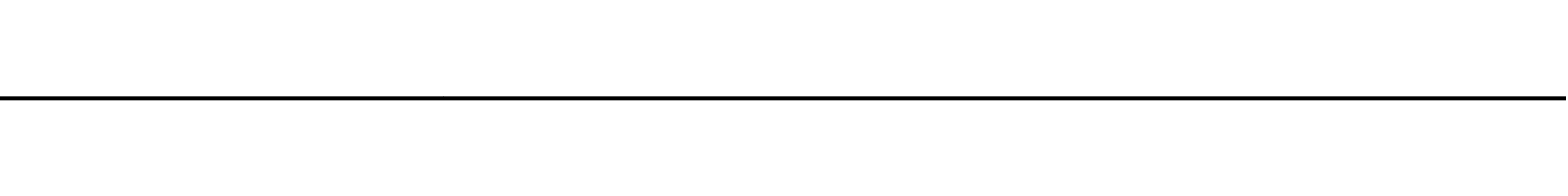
# Model space of a CAD drawing. Header units: millimetres. Extents: x -12354389001 to 271431, y -126469 to 48347.
# Tile 68 of 79: x -12325898969 to -12325557679, y -42806 to -42218. Entities that reach past the tile are written whole.
import ezdxf
from ezdxf.enums import TextEntityAlignment as Align

# ---------------------------------------------------------------- set-up
doc = ezdxf.new("R2010")
doc.units = ezdxf.units.MM
for name, pattern in [('1', [0]), ('4', [5, 3, -2]), ('BGS', [10, 0, 10])]:
    doc.linetypes.add(name, pattern=pattern)
doc.layers.get('0').update_dxf_attribs({"lineweight": 9})
doc.layers.add('00 opisy', color=7, linetype='Continuous', lineweight=25)
doc.layers.add('EBUPP', color=7, linetype='1', lineweight=30)
for name, color, linetype in [('EADOD', 7, 'Continuous'), ('EADTD', 7, 'Continuous'), ('EBUOA', 7, 'Continuous'), ('EDZPD', 3, '1'), ('OPIS', 7, '1'), ('SDROK', 7, 'Continuous'), ('SDRPK', 7, '1'), ('SZAPM', 7, 'Continuous'), ('SZNPM', 7, 'Continuous'), ('SZOPO', 7, 'BGS'), ('SZZPZ', 102, 'Continuous'), ('UCCPOR', 6, '1'), ('UCCTO', 6, 'Continuous'), ('UEEOA', 1, 'Continuous'), ('UEEOO', 1, 'Continuous'), ('UEEPA', 1, '1'), ('UEEPON', 1, '1'), ('UEETO', 1, 'Continuous'), ('UGGOA', 2, 'Continuous'), ('UGGPA', 2, '1'), ('UGGPOR', 2, '1'), ('UGGTO', 2, 'Continuous'), ('UKKOA', 7, 'Continuous'), ('UKKOO', 1, 'Continuous'), ('UKKPA', 1, '1'), ('UKKPB', 1, '1'), ('UKKTO', 1, 'Continuous'), ('UTTOA', 7, 'Continuous'), ('UTTOO', 2, 'Continuous'), ('UTTPA', 1, '1'), ('UTTPO', 1, '1'), ('UTTTO', 2, 'Continuous'), ('UWWOA', 5, 'Continuous'), ('UWWOO', 5, 'Continuous'), ('UWWPA', 5, '1'), ('UWWPO', 5, '4'), ('UWWTO', 5, 'Continuous'), ('WUKOS', 7, 'Continuous'), ('WUKPS', 7, '1'), ('ZAKRES', 2, '1')]:
    doc.layers.add(name, color=color, linetype=linetype)
doc.styles.get("Standard").update_dxf_attribs({"font": 'arial.ttf'})

# ---------------------------------------------------------------- blocks, each defined once
blk = doc.blocks.new('GRO')
blk.add_circle((0, 0), 0.09)
blk = doc.blocks.new('BUJ')
blk.add_circle((0, 0), 0.35)
blk = doc.blocks.new('POM')
for p, q in [((-0.375, 2.625), (-0.125, 2.75)), ((-0.125, 2.75), (0.125, 2.75)), ((0.125, 2.75), (0.375, 2.625)), ((-0.625, 2.375), (-0.375, 2.625)), ((0.375, 2.625), (0.625, 2.375)), ((-0.5, 2.5), (0.5, 2.5)), ((-0.75, 2), (-0.625, 2.375)), ((0.625, 2.375), (0.75, 2)), ((-0.6667, 2.25), (0.6667, 2.25)), ((-0.75, 0), (-0.75, 2)), ((-0.75, 2), (0.75, 2)), ((0.75, 2), (0.75, 0)), ((0.75, 1.75), (-0.75, 1.75)), ((-0.75, 1.5), (0.75, 1.5)), ((0.75, 1.25), (-0.75, 1.25)), ((-0.75, 1), (0.75, 1)), ((-0.75, 0.75), (0.75, 0.75)), ((-0.75, 0.5), (0.75, 0.5)), ((-0.75, 0.25), (0.75, 0.25)), ((-1.5, 0), (-0.75, 0)), ((0.75, 0), (-0.75, 0)), ((0.75, 0), (1.5, 0))]:
    blk.add_line(p, q)
blk = doc.blocks.new('OSM')
blk.add_line((0, 0.5), (0, 1.1667))
blk.add_circle((0, 0), 0.5)
blk = doc.blocks.new('BGB')
for centre, start, end in [((-3.00001, 0.000018), 359.999656, 59.99989), ((3.00001, 0.000018), 120.00011, 180.000344)]:
    blk.add_arc(centre, 3, start, end)
blk = doc.blocks.new('DLI')
blk.add_circle((0, 0), 0.09)
for centre, start, end in [((0, 0.750093), 30.14144, 149.85856), ((-0.713298, 0.231779), 102.145781, 221.858708), ((0.713298, 0.231779), 318.141292, 77.854219), ((-0.440797, -0.606751), 174.149498, 293.852913), ((0.440797, -0.606751), 246.147087, 5.850502)]:
    blk.add_arc(centre, 0.75, start, end)
blk = doc.blocks.new('TRA')
for p, q in [((-5.5, 2.7539), (-5.5, 1.7539)), ((-4.5, 2.7539), (-4.5, 1.7539)), ((4.5, 2.7539), (4.5, 1.7539)), ((5.5, 2.7539), (5.5, 1.7539)), ((-0.5, -2.2461), (-0.5, -3.2461)), ((0.5, -2.2461), (0.5, -3.2461))]:
    blk.add_line(p, q)
blk = doc.blocks.new('SLS')
blk.add_circle((0, 0), 0.35)
blk = doc.blocks.new('LAT')
for p, q in [((0, 1.2), (0, 2)), ((-2, 0), (-1.2, 0)), ((1.2, 0), (2, 0)), ((0, -1.2), (0, -2))]:
    blk.add_line(p, q)
blk = doc.blocks.new('STE')
for p, q in [((-1, 0.5), (-1, -0.5)), ((1, 0.5), (1, -0.5)), ((-1, 0), (1, 0))]:
    blk.add_line(p, q)
blk = doc.blocks.new('ZAS')
for p, q in [((0.25, 0.25), (-0.25, 0.25)), ((-0.25, 0.25), (-0.25, -0.25)), ((0.25, -0.25), (0.25, 0.25)), ((-0.25, -0.25), (0.25, -0.25))]:
    blk.add_line(p, q)
blk = doc.blocks.new('WLD')
for p, q in [((0.75, 0.5), (-0.75, 0.5)), ((-0.75, 0.5), (-0.75, -0.5)), ((0.75, -0.5), (0.75, 0.5)), ((-0.75, -0.5), (0.75, -0.5))]:
    blk.add_line(p, q)
blk = doc.blocks.new('KRA')
for p, q in [((-0.75, -0.3571), (-0.75, 0.3571)), ((-0.75, 0.3571), (0.75, 0.3571)), ((-0.25, -0.3571), (-0.25, 0.3571)), ((0.25, -0.3571), (0.25, 0.3571)), ((0.75, 0.3571), (0.75, -0.3571)), ((0.75, -0.3571), (-0.75, -0.3571))]:
    blk.add_line(p, q)
blk = doc.blocks.new('WLZ')
blk.add_circle((0, 0), 0.4)
blk = doc.blocks.new('HYP')
for p, q in [((0, 1.5), (-0.5303, 0.9697)), ((0, 1.5), (0.5303, 0.9697)), ((0, 0.75), (0, 1.5))]:
    blk.add_line(p, q)
blk.add_circle((0, 0), 0.75)
blk = doc.blocks.new('WSP')
blk.add_circle((0, 0), 0.09)
blk = doc.blocks.new('Wrocławska 82')
at = {"layer": 'EBUPP', "linetype": '1'}
for p, q in [((-294961.41, 34116.26), (-294947.62, 34112.88)), ((-294947.62, 34112.88), (-294954, 34086.92)), ((-294954, 34086.92), (-294967.83, 34090.32)), ((-294961.48, 34067.94), (-294961.26, 34068.86)), ((-294961.26, 34068.86), (-294956.97, 34067.82)), ((-294956.97, 34067.82), (-294957.22, 34066.8)), ((-294957.22, 34066.8), (-294945.09, 34063.89)), ((-294956.95, 34052.29), (-294958.3, 34046.68)), ((-294948.38, 34050.23), (-294956.95, 34052.29)), ((-294958.3, 34046.68), (-294955.03, 34045.89)), ((-294955.03, 34045.89), (-294962.16, 34016.24)), ((-294967.03, 34011.26), (-294958.49, 34009.21)), ((-294958.49, 34009.21), (-294960.71, 34000)), ((-294960.71, 34000), (-294961.75, 33995.68)), ((-294960.35, 33834.59), (-294965.45, 33836.63)), ((-294961.26, 33832.31), (-294960.35, 33834.59)), ((-294959.57, 33831.63), (-294961.26, 33832.31)), ((-294961.05, 33827.93), (-294959.57, 33831.63)), ((-294966.63, 33830.16), (-294961.05, 33827.93)), ((-294958.81, 33763.98), (-294957.79, 33767.56)), ((-294957.79, 33767.56), (-294948.76, 33765)), ((-294947.46, 33760.77), (-294966.13, 33766.05)), ((-294968.24, 33740.66), (-294959.65, 33738.59))]:
    blk.add_line(p, q, dxfattribs=at)
at = {"layer": 'EDZPD', "linetype": '1'}
for p, q in [((-294962.75, 34165.37), (-294953.03, 34160.59)), ((-294974.48, 34137.71), (-294952.4, 34131.45)), ((-294944.14, 33828.21), (-294970.04, 33781.51)), ((-294952.75, 33776.32), (-294970.04, 33781.51)), ((-294965.3, 33724.6), (-294959.51, 33724.46))]:
    blk.add_line(p, q, dxfattribs=at)
at = {"layer": 'SDRPK', "linetype": '1'}
for p, q in [((-294964.94, 34160.58), (-294955.45, 34157.47)), ((-294960.59, 34158.69), (-294961.05, 34157.39)), ((-294955.27, 34156.81), (-294960.59, 34158.69)), ((-294955.45, 34157.47), (-294950.57, 34155.53)), ((-294961.05, 34157.39), (-294955.73, 34155.5)), ((-294955.73, 34155.5), (-294955.27, 34156.81)), ((-294955.7, 34152.84), (-294962.71, 34155.39)), ((-294967.76, 34153.67), (-294959.69, 34151.23)), ((-294959.69, 34151.23), (-294956.21, 34149.98)), ((-294956.21, 34149.98), (-294952.17, 34148.41)), ((-294973.31, 34144.36), (-294961.15, 34140.56)), ((-294961.15, 34140.56), (-294954.93, 34138.08)), ((-294968.55, 34139.71), (-294955.86, 34135.96)), ((-294954.93, 34138.08), (-294948.46, 34134.8)), ((-294955.86, 34135.96), (-294950.03, 34134.31)), ((-294945.12, 34073.41), (-294967.36, 34078.53)), ((-294957.67, 34071.01), (-294972.82, 34074.59)), ((-294946.96, 34068.29), (-294957.67, 34071.01)), ((-294954.13, 34000.06), (-294947.74, 34027.16)), ((-294959.54, 34000.08), (-294959.56, 34000)), ((-294955.04, 33995.94), (-294954.14, 34000)), ((-294954.14, 34000), (-294954.13, 34000.06)), ((-294998.3, 33993.18), (-294919.48, 33973.86)), ((-294957.1, 33979.04), (-294956.79, 33980.63)), ((-294956.79, 33980.63), (-294955.28, 33980.33)), ((-294955.28, 33980.33), (-294955.59, 33978.74)), ((-294955.59, 33978.74), (-294957.1, 33979.04)), ((-294914.93, 33943.43), (-295031.34, 33971.7)), ((-294962.13, 33966.09), (-294961.09, 33965.84)), ((-294961.09, 33965.84), (-294961.36, 33964.69)), ((-294956.95, 33964.74), (-294957.09, 33964.17)), ((-294931.78, 33940.05), (-295016.3, 33960.57)), ((-295004.82, 33901.12), (-294946.88, 33887.19)), ((-295012.32, 33898.07), (-294945.64, 33882.04)), ((-294954.09, 33868.29), (-294986.99, 33876.26)), ((-294959.68, 33853.08), (-294975.49, 33832.7)), ((-294960.01, 33846.95), (-294958.08, 33849.15)), ((-294955.1, 33847.53), (-294956.42, 33841.85)), ((-294966.91, 33838.3), (-294960.01, 33846.95)), ((-294953.95, 33827.95), (-294950.85, 33841.69)), ((-294958.77, 33831.41), (-294958.03, 33834.93)), ((-294960.32, 33824.43), (-294958.77, 33831.41)), ((-294956.93, 33814.88), (-294953.95, 33827.95)), ((-294954.83, 33797.75), (-294947.12, 33810.13)), ((-294956.79, 33778.21), (-294938.53, 33808.25)), ((-294973.38, 33784.91), (-294960.41, 33807.31)), ((-294960.6, 33779.86), (-294948.21, 33800.64)), ((-294957.97, 33780.46), (-294945.76, 33800.59)), ((-294963.99, 33783.19), (-294954.83, 33797.75)), ((-294960.6, 33779.86), (-294957.97, 33780.46)), ((-294952.67, 33776.24), (-294956.79, 33778.21)), ((-294955.96, 33772.66), (-294952.67, 33776.24)), ((-294955.96, 33772.66), (-294943.33, 33768.4)), ((-294961.29, 33770.27), (-294959, 33768.96)), ((-294959, 33768.96), (-294957.57, 33767.49)), ((-294963.39, 33768.12), (-294958.19, 33766.42)), ((-294955.54, 33766.92), (-294953, 33767.79))]:
    blk.add_line(p, q, dxfattribs=at)
at = {"layer": 'SDRPK', "linetype": '4'}
for p, q in [((-294946.21, 34113.43), (-294962.25, 34117.57)), ((-294953.15, 34085.5), (-294950.03, 34097.9)), ((-294969.17, 34089.56), (-294957.16, 34086.54)), ((-294975.1, 34087.36), (-294948.03, 34080.85)), ((-294957.16, 34086.54), (-294953.15, 34085.5)), ((-294969.79, 34084.61), (-294938.43, 34076.84)), ((-294955.77, 34068.59), (-294962.07, 34070.11)), ((-294955.9, 34067.99), (-294955.77, 34068.59)), ((-294943.75, 34064.62), (-294955.23, 34067.35)), ((-294956.94, 34047.48), (-294956.06, 34051.02)), ((-294956.06, 34051.02), (-294947.72, 34049)), ((-294953.71, 34046.58), (-294956.94, 34047.48)), ((-294957.03, 34032.59), (-294953.71, 34046.58)), ((-294958.16, 34032.85), (-294956.4, 34032.43)), ((-294958.25, 34032.5), (-294956.84, 34032.16)), ((-294956.4, 34032.43), (-294957.36, 34028.46)), ((-294947.62, 34030.01), (-294956.07, 34032.28)), ((-294958.34, 34032.14), (-294957.28, 34031.88)), ((-294956.84, 34032.16), (-294957.61, 34028.95)), ((-294957.28, 34031.88), (-294957.87, 34029.45)), ((-294958.42, 34031.78), (-294957.72, 34031.61)), ((-294957.72, 34031.61), (-294958.12, 34029.94)), ((-294956.61, 34031.59), (-294947.23, 34029.26)), ((-294958.82, 34030.11), (-294958.12, 34029.94)), ((-294958.92, 34029.7), (-294957.87, 34029.45)), ((-294959.02, 34029.29), (-294957.61, 34028.95)), ((-294957.16, 34029.29), (-294947.79, 34026.94)), ((-294957.36, 34028.46), (-294959.12, 34028.88)), ((-294956.76, 34028.7), (-294948.63, 34026.34)), ((-294961.47, 34014.85), (-294958.12, 34028.6)), ((-294948.63, 34026.34), (-294954.72, 34000.35)), ((-294957.17, 34009.92), (-294965.58, 34011.93)), ((-294959.54, 34000.08), (-294957.17, 34009.92)), ((-294959.56, 34000), (-294961.04, 33994.23)), ((-294961.04, 33994.23), (-294973.98, 33997.49)), ((-294958.9, 33979.97), (-294958.36, 33982.34)), ((-294953.39, 33981.13), (-294953.95, 33978.74)), ((-294961.62, 33968.89), (-294961.05, 33971.32)), ((-294956.13, 33970.13), (-294956.72, 33967.7)), ((-294956.72, 33967.7), (-294961.62, 33968.89)), ((-294927.78, 33960.8), (-294956.72, 33967.7)), ((-294962.01, 33954.9), (-294959.4, 33965.03)), ((-294959.4, 33965.03), (-294957.02, 33964.44)), ((-294936.94, 33959.82), (-294956.95, 33964.74)), ((-294957.07, 33964.17), (-294937.08, 33959.26)), ((-294954.21, 33955.52), (-294953.66, 33957.6)), ((-294925.32, 33950.59), (-294953.66, 33957.6)), ((-294925.94, 33948.46), (-294954.21, 33955.52))]:
    blk.add_line(p, q, dxfattribs=at)
at = {"layer": 'SDRPK', "linetype": '1'}
for centre, radius, start, end in [((-294967.8226, 34120.3478), 34.68, 49.17378, 69.53977), ((-294962.9216, 33998.7275), 8.36, 253.54265, 340.52269), ((-294954.7419, 33876.9756), 8.71, 274.29254, 315.40169), ((-294977.3761, 33854.1365), 19.33, 16.78908, 36.26264), ((-294973.4696, 33858.2845), 14.67, 348.77967, 5.61543), ((-295002.7135, 33865.3189), 44.74, 344.12407, 347.23049), ((-294965.4727, 33855.0896), 5.82, 266.57899, 319.76044), ((-294956.8781, 33847.8101), 1.8, 351.04921, 131.89165), ((-294961.584, 33836.5497), 7.4, 45.74656, 96.64278), ((-294963.4187, 33834.1151), 5.45, 8.59965, 129.83639), ((-295017.1047, 33833.9065), 57.57, 341.815269, 350.525471), ((-295007.2778, 33833.4405), 53.66, 330.85879, 339.76384), ((-294954.2598, 33778.8508), 6.42, 170.95573, 254.64334)]:
    blk.add_arc(centre, radius, start, end, dxfattribs=at)
at = {"layer": 'SDRPK', "linetype": '4'}
for centre, radius, start, end in [((-294956.5146, 33979.3244), 9.2, 167.5998, 240.4636), ((-294956.2906, 33979.2186), 9.09, 271.01211, 350.31905)]:
    blk.add_arc(centre, radius, start, end, dxfattribs=at)
at = {"layer": 'SZOPO', "linetype": 'BGS'}
for p, q in [((-294994.54, 34142.76), (-294952.81, 34130.7)), ((-294954.85, 33999.96), (-294955.69, 33996.79)), ((-294955.69, 33996.79), (-294962.56, 33992.7)), ((-294957.33, 33982.35), (-294962.21, 33983.51)), ((-294949.51, 33980.38), (-294954.3, 33981.65)), ((-294948.39, 33966.54), (-294955.72, 33968.35)), ((-294957.26, 33963.65), (-294908.99, 33951.6)), ((-294953.67, 33870.15), (-294951.59, 33869.65)), ((-294959.57, 33831.63), (-294945.8, 33826.27)), ((-294965.03, 33828.32), (-294959.82, 33826.21)), ((-294954.13, 33810.71), (-294944.55, 33828.03)), ((-294975.2, 33772.79), (-294954.13, 33810.71)), ((-294963.38, 33768.52), (-294960.25, 33767.93)), ((-294960.25, 33767.93), (-294957.79, 33767.56))]:
    blk.add_line(p, q, dxfattribs=at)
blk.add_arc((-294956.4699, 33979.345), 6.51, 172.89713, 340.85493, dxfattribs=at)
at = {"layer": 'UCCPOR', "linetype": '1'}
for p, q in [((-294956.44, 34040.01), (-294936.64, 34034.96)), ((-294956.64, 34039.18), (-294936.84, 34034.13)), ((-294985.71, 33848.14), (-294944.05, 33838.05)), ((-294943.3, 33837.07), (-294985.96, 33847.19))]:
    blk.add_line(p, q, dxfattribs=at)
at = {"layer": 'UEEPON', "linetype": '1'}
for p, q in [((-294959.22, 34163.19), (-294963.07, 34164.86)), ((-294956.47, 34160.69), (-294961.34, 34164.36)), ((-294954.78, 34160.87), (-294959.92, 34163.95)), ((-294958.23, 34162.78), (-294959.22, 34163.19)), ((-294955.64, 34161.7), (-294958.23, 34162.78)), ((-294953.03, 34160.62), (-294955.64, 34161.7)), ((-294952.55, 34161.24), (-294954.78, 34160.87)), ((-294956.23, 34159.66), (-294956.47, 34160.69)), ((-294954.27, 34158.42), (-294956.23, 34159.66)), ((-294951.89, 34156.92), (-294954.27, 34158.42)), ((-294960.18, 34155.61), (-294963.57, 34156.45)), ((-294951.46, 34152.01), (-294960.18, 34155.61)), ((-294965.2, 34138.21), (-294957.58, 34135.87)), ((-294960.46, 34136.8), (-294962.16, 34137.65)), ((-294958.75, 34135.93), (-294960.46, 34136.8)), ((-294956.24, 34134.66), (-294958.75, 34135.93)), ((-294957.58, 34135.87), (-294953.52, 34134.68)), ((-294953.52, 34134.68), (-294945.83, 34131.77)), ((-294954.12, 34133.58), (-294956.24, 34134.66)), ((-294950.69, 34131.89), (-294954.12, 34133.58)), ((-294967.58, 34088.08), (-294959.08, 34085.94)), ((-294959.08, 34085.94), (-294956.94, 34085.4)), ((-294956.94, 34085.4), (-294956.35, 34085.25)), ((-294956.35, 34085.25), (-294954.48, 34084.78)), ((-294966.54, 34080.96), (-294960.88, 34079.61)), ((-294960.88, 34079.61), (-294960.98, 34079.19)), ((-294960.88, 34079.61), (-294959.31, 34079.24)), ((-294959.31, 34079.24), (-294956.57, 34078.58)), ((-294956.57, 34078.58), (-294953.97, 34077.96)), ((-294953.97, 34077.96), (-294940.57, 34074.81)), ((-294959.2, 34028.52), (-294958.15, 34028.24)), ((-294958.15, 34028.24), (-294955.44, 34027.51)), ((-294953.36, 34027.39), (-294952.77, 34028.07)), ((-294955.44, 34027.51), (-294954.2, 34027.18)), ((-294954.2, 34027.18), (-294953.36, 34027.39)), ((-294952.96, 34014.14), (-294953.69, 34011.43)), ((-294953.69, 34011.43), (-294955.48, 34004.74)), ((-294960.95, 33979.41), (-294967.66, 33981.35)), ((-294957.92, 33979.71), (-294960.95, 33979.41)), ((-294945.69, 33976.8), (-294957.92, 33979.71)), ((-294985.22, 33883.78), (-294956.94, 33877.55)), ((-294954.71, 33875.75), (-294963.45, 33877.66)), ((-294956.94, 33877.55), (-294949.51, 33877.4)), ((-294943.18, 33876.38), (-294954.71, 33875.75)), ((-294960.95, 33869.97), (-294966.53, 33871.39)), ((-294960.4, 33870.72), (-294960.95, 33869.97)), ((-294959.75, 33869.67), (-294960.4, 33870.72)), ((-294958.32, 33869.3), (-294959.75, 33869.67)), ((-294955.62, 33869.1), (-294958.32, 33869.3)), ((-294951.89, 33869.2), (-294955.62, 33869.1)), ((-294953.67, 33822.06), (-294951.64, 33834.4)), ((-294953.21, 33822.09), (-294951.68, 33832.07)), ((-294963.65, 33826.2), (-294961.06, 33825.11)), ((-294961.06, 33825.11), (-294957.21, 33823.5)), ((-294957.21, 33823.5), (-294954.1, 33822.04)), ((-294954.46, 33818.53), (-294953.21, 33822.09)), ((-294954.1, 33822.04), (-294953.67, 33822.06)), ((-294955.67, 33815.52), (-294954.46, 33818.53)), ((-294956.39, 33813.87), (-294955.67, 33815.52)), ((-294957.51, 33811.29), (-294956.39, 33813.87)), ((-294954.26, 33806.28), (-294949.36, 33813.3)), ((-294958.7, 33808.57), (-294957.51, 33811.29)), ((-294954.03, 33808.74), (-294952.98, 33810.77)), ((-294956.33, 33803.89), (-294952.57, 33809.02)), ((-294956.86, 33803.3), (-294954.03, 33808.74)), ((-294968.34, 33791.62), (-294958.7, 33808.57)), ((-294956.18, 33803.37), (-294954.26, 33806.28)), ((-294958.22, 33800.83), (-294956.33, 33803.89)), ((-294957.72, 33801.03), (-294956.18, 33803.37)), ((-294973.17, 33773.62), (-294956.86, 33803.3)), ((-294958.41, 33799.99), (-294957.72, 33801.03)), ((-294960.37, 33797.34), (-294958.22, 33800.83)), ((-294960.27, 33797.03), (-294958.41, 33799.99)), ((-294965.92, 33787.74), (-294960.37, 33797.34)), ((-294965.46, 33788.01), (-294960.27, 33797.03)), ((-294960.27, 33797.03), (-294958.77, 33796.12)), ((-294951.93, 33782.3), (-294953.34, 33779.99)), ((-294953.34, 33779.99), (-294953.4, 33779.9)), ((-294953.4, 33779.9), (-294957.6, 33773.6)), ((-294957.6, 33773.6), (-294959.72, 33770.36)), ((-294959.72, 33770.36), (-294959.64, 33765.48)), ((-294959.64, 33765.48), (-294958.5, 33765.08))]:
    blk.add_line(p, q, dxfattribs=at)
blk.add_arc((-294953.6858, 34086.8102), 2.18, 248.63385, 344.01946, dxfattribs=at)
at = {"layer": 'UEETO'}
for p, q in [((-294959.2, 34028.52), (-294958.5527, 34024.4448)), ((-294958.5527, 34024.4448), (-294949.5413, 34024.4448)), ((-294964.1787, 33852.6771), (-294955.4931, 33852.6771)), ((-294965.8264, 33810.0179), (-294957.0865, 33810.0179))]:
    blk.add_line(p, q, dxfattribs=at)
at = {"layer": 'UGGPOR', "linetype": '1'}
for p, q in [((-294967.32, 34136.94), (-294961.24, 34134.75)), ((-294964.16, 34136.26), (-294960.53, 34134.8)), ((-294961.24, 34134.75), (-294952.16, 34131.81)), ((-294960.53, 34134.8), (-294952.14, 34131.8)), ((-294969.63, 33828.31), (-294960.82, 33823.75)), ((-294960.82, 33823.75), (-294960.79, 33823.74)), ((-294960.79, 33823.74), (-294960.48, 33823.58)), ((-294960.48, 33823.58), (-294950.21, 33818.3)), ((-294953.08, 33786.88), (-294954.82, 33783.69)), ((-294954.82, 33783.69), (-294954.35, 33777.52)), ((-294954.35, 33777.52), (-294951.16, 33776.57))]:
    blk.add_line(p, q, dxfattribs=at)
at = {"layer": 'UGGTO'}
blk.add_line((-294960.48, 33823.58), (-294961.6515, 33821.8179), dxfattribs=at)
at = {"layer": 'UKKOA'}
for p, q in [((-294960.2563, 33986.6164), (-294954.0026, 33986.6164)), ((-294953.24, 33984.95), (-294954.0026, 33986.6164)), ((-294957.9787, 33865.6433), (-294951.5948, 33865.6433)), ((-294966.2969, 33864.8987), (-294959.9781, 33864.8987)), ((-294958.1246, 33855.2691), (-294951.7406, 33855.2691)), ((-294959.0418, 33844.5456), (-294952.723, 33844.5456)), ((-294962.42, 33837.6), (-294959.1716, 33838.7713)), ((-294959.1716, 33838.7713), (-294953.1785, 33838.7713)), ((-294953.59, 33835.45), (-294950.8373, 33835.7616)), ((-294954.554, 33821.4063), (-294948.626, 33821.4063)), ((-294963.0928, 33806.6386), (-294957.23, 33806.6386)), ((-294957.739, 33770.3294), (-294956.3519, 33770.4475)), ((-294956.3519, 33770.4475), (-294949.9679, 33770.4475))]:
    blk.add_line(p, q, dxfattribs=at)
at = {"layer": 'UKKOO'}
for p in [(-294962.8252, 34074.2329), (-294954.02, 34072.72)]:
    blk.add_line(p, (-294956.5064, 34074.2329), dxfattribs=at)
at = {"layer": 'UKKPB', "linetype": '1'}
for p, q in [((-294960.88, 34152.38), (-294969.95, 34158.24)), ((-294964.95, 34156.02), (-294960.25, 34153.01)), ((-294960.25, 34153.01), (-294953.06, 34148.36)), ((-294952.52, 34146.96), (-294960.88, 34152.38)), ((-294958.81, 34134.56), (-294958.95, 34134.61)), ((-294958.57, 34134.49), (-294958.81, 34134.56)), ((-294944.38, 34112.97), (-294963.4, 34118.26)), ((-294953.35, 34075.31), (-294949.93, 34089.16)), ((-294953.94, 34072.96), (-294953.35, 34075.31)), ((-294954.54, 34072.94), (-294971.81, 34073.88)), ((-294953.55, 34072.54), (-294950.2, 34071.76)), ((-294954.52, 34071.48), (-294954.2, 34072.51)), ((-294954.68, 34070.96), (-294954.52, 34071.48)), ((-294955.66, 34067.85), (-294954.68, 34070.96)), ((-294956.07, 34066.53), (-294955.83, 34067.38)), ((-294952.38, 33994.89), (-294953.24, 33985.21)), ((-294953.73, 33985.05), (-294977.22, 33991.01)), ((-294954.13, 33864.72), (-294948.79, 33865.04)), ((-294957.82, 33864.5), (-294954.13, 33864.72)), ((-294966.18, 33864), (-294957.82, 33864.5)), ((-294957.85, 33855.36), (-294956.79, 33859.14)), ((-294956.79, 33859.14), (-294946.99, 33856.79)), ((-294953.45, 33835.71), (-294946.75, 33857.58)), ((-294973.28, 33838.16), (-294949.78, 33856.44)), ((-294970.53, 33846.83), (-294952.62, 33842.87)), ((-294952.62, 33842.87), (-294962.55, 33843.82)), ((-294952.45, 33842.55), (-294954.8, 33835.69)), ((-294953.89, 33835.45), (-294961.9, 33837.58)), ((-294956.17, 33828.14), (-294953.64, 33835.16)), ((-294958.28, 33822.29), (-294956.17, 33828.14)), ((-294959.53, 33818.82), (-294958.28, 33822.29)), ((-294961.37, 33813.72), (-294959.53, 33818.82)), ((-294956.66, 33795.93), (-294950.81, 33806.08)), ((-294957, 33795.37), (-294956.66, 33795.93)), ((-294958.91, 33792.16), (-294957, 33795.37)), ((-294963.87, 33783.8), (-294958.91, 33792.16)), ((-294958.88, 33773.72), (-294958.3, 33770.18)), ((-294964.1, 33772.45), (-294960.66, 33771.12)), ((-294960.66, 33771.12), (-294958.29, 33770.21)), ((-294958.29, 33770.21), (-294958.01, 33770.11)), ((-294958.01, 33770.11), (-294957.72, 33770.03)), ((-294957.72, 33770.03), (-294951.64, 33768.39)), ((-294958.09, 33769.82), (-294959.74, 33764.24))]:
    blk.add_line(p, q, dxfattribs=at)
at = {"layer": 'UKKTO'}
for p, q in [((-294964.5969, 34073.2411), (-294955.5855, 34073.2411)), ((-294954.02, 34072.72), (-294955.5855, 34073.2411)), ((-294955.83, 34067.64), (-294953.865, 34069.8912)), ((-294953.865, 34069.8912), (-294944.9079, 34069.8912)), ((-294955.1919, 34020.8898), (-294945.9634, 34020.8898)), ((-294962.815, 33986.1078), (-294953.8037, 33986.1078)), ((-294953.24, 33984.95), (-294953.8037, 33986.1078)), ((-294960.5532, 33865.7433), (-294951.4876, 33865.7433)), ((-294967.0318, 33865.1673), (-294957.9119, 33865.1673)), ((-294958.9302, 33858.3962), (-294949.8645, 33858.3962)), ((-294960.2115, 33855.2569), (-294951.2544, 33855.2569)), ((-294965.664, 33844.7827), (-294956.7069, 33844.7827)), ((-294952.33, 33842.82), (-294956.7069, 33844.7827)), ((-294962.42, 33837.6), (-294959.8331, 33838.1898)), ((-294959.8331, 33838.1898), (-294950.8217, 33838.1898)), ((-294953.59, 33835.45), (-294950.9552, 33833.7539)), ((-294962.7915, 33806.8663), (-294953.7802, 33806.8663))]:
    blk.add_line(p, q, dxfattribs=at)
at = {"layer": 'UTTPO', "linetype": '1'}
for p, q in [((-294958.95, 34134.61), (-294965.81, 34136.69)), ((-294953.47, 34132.86), (-294962.1, 34134.77)), ((-294953.44, 34132.98), (-294958.57, 34134.49)), ((-294946.87, 34117.37), (-295012.89, 34133.94)), ((-294952.8, 34132.8), (-294953.44, 34132.98)), ((-294960.94, 34118.21), (-294964.87, 34119.17)), ((-294947.14, 34114.82), (-294960.94, 34118.21)), ((-294954.24, 34083.37), (-294946.26, 34117)), ((-294941.69, 34080.25), (-294954.24, 34083.37)), ((-294951.43, 34076.64), (-294980.62, 34082.15)), ((-294962.68, 34070.97), (-294951.15, 34068.22)), ((-294951.11, 34043.8), (-294956.08, 34033.41)), ((-294958.06, 34033.3), (-294956.08, 34033.41)), ((-294953.65, 33976.26), (-294949.16, 33991.21)), ((-294967.04, 33979.85), (-294954.39, 33975.59)), ((-294954.39, 33975.59), (-294953.65, 33976.26))]:
    blk.add_line(p, q, dxfattribs=at)
at = {"layer": 'UTTTO'}
for p, q in [((-294957.1862, 34117.9361), (-294948.9891, 34117.9361)), ((-294955.485, 34066.5254), (-294946.6626, 34064.6897))]:
    blk.add_line(p, q, dxfattribs=at)
at = {"layer": 'UWWPO', "linetype": '1'}
for p, q in [((-294956.71, 34161.62), (-294959.65, 34163.87)), ((-294953.2, 34161.67), (-294953.65, 34162.14)), ((-294954.49, 34160.18), (-294956.71, 34161.62)), ((-294949.36, 34157.83), (-294953.2, 34161.67)), ((-294950.23, 34157.43), (-294954.49, 34160.18)), ((-294985.19, 34088.03), (-294955.45, 34080.63)), ((-294955.45, 34080.63), (-294942.2, 34077.24)), ((-294948.8, 34040.81), (-294953.99, 34019.03)), ((-294960.85, 34021.69), (-294958.42, 34020.54)), ((-294958.42, 34020.54), (-294956.67, 34019.72)), ((-294956.67, 34019.72), (-294954.56, 34018.72)), ((-294953.66, 34018.3), (-294948.83, 34016.02)), ((-294949, 33981.43), (-294985.07, 33990.3)), ((-294944.95, 33880.83), (-294969.92, 33886.6)), ((-294945.13, 33879.68), (-294967.28, 33884.91)), ((-294956.89, 33858.07), (-294967.34, 33865.62)), ((-294957, 33856.39), (-294949.16, 33865.28)), ((-294957, 33856.39), (-294956.83, 33857.92)), ((-294965.55, 33844.22), (-294957.17, 33856.04)), ((-294956.83, 33856.04), (-294952.74, 33852.1)), ((-294958.96, 33781.42), (-294955.52, 33787.16)), ((-294955.52, 33787.16), (-294952.27, 33786.2)), ((-294962.3, 33776.08), (-294958.96, 33781.42))]:
    blk.add_line(p, q, dxfattribs=at)
at = {"layer": 'UWWTO'}
for p, q in [((-294956.87, 33858.09), (-294958.575, 33859.3515)), ((-294958.575, 33859.3515), (-294949.835, 33859.3515)), ((-294957, 33856.22), (-294959.6249, 33854.5395)), ((-294968.3648, 33854.5395), (-294959.6249, 33854.5395))]:
    blk.add_line(p, q, dxfattribs=at)
at = {"layer": 'WUKPS', "linetype": '1'}
for p, q in [((-294952, 34120.44), (-294999.11, 34132.79)), ((-294973.06, 34127.36), (-294955.99, 34123.01)), ((-294959.36, 34123.87), (-294959.54, 34123.17)), ((-294957.43, 34123.38), (-294957.79, 34121.96)), ((-294955.99, 34123.01), (-294955.48, 34122.86)), ((-294955.49, 34122.87), (-294955.7, 34122.17)), ((-294955.48, 34122.86), (-294952, 34120.44)), ((-294953.85, 34121.73), (-294954.33, 34121.05)), ((-294973.98, 33876.78), (-294954.54, 33871.96)), ((-294952.17, 33869.75), (-294967.58, 33873.63)), ((-294960.24, 33873.37), (-294960.61, 33871.88)), ((-294958.29, 33872.89), (-294958.48, 33872.14)), ((-294956.35, 33872.41), (-294956.73, 33870.9)), ((-294954.54, 33871.96), (-294951.63, 33872.12)), ((-294954.41, 33871.97), (-294954.36, 33871.13))]:
    blk.add_line(p, q, dxfattribs=at)
at = {"layer": 'ZAKRES', "linetype": '1'}
for p, q in [((-295022.58, 34151.49), (-294952.41, 34131.44)), ((-294944.15, 33828.28), (-294970.02, 33781.54))]:
    blk.add_line(p, q, dxfattribs=at)
at = {"layer": 'EADOD'}
blk.add_blockref('GRO', (-294953.03, 34160.59), dxfattribs=at)
at = {"layer": 'EBUOA'}
for p in [(-294960.44, 34158.31), (-294955.64, 34156.64)]:
    blk.add_blockref('BUJ', p, dxfattribs=at)
at = {"layer": 'SZAPM'}
for p in [(-294956.25, 33979.1), (-294959.51, 33967.09)]:
    blk.add_blockref('POM', p, dxfattribs=at)
at = {"layer": 'SZNPM'}
blk.add_blockref('OSM', (-294954.63, 33875.85), dxfattribs=at)
at = {"layer": 'SZOPO', "rotation": 158.740007}
blk.add_blockref('BGB', (-294956.52, 33830.44), dxfattribs=at)
at = {"layer": 'SZZPZ'}
for name, p in [('TRA', (-294955.89, 34158.84)), ('DLI', (-294960.53, 34131.67)), ('DLI', (-294954.49, 34129.6)), ('TRA', (-294959.02, 34126.75)), ('DLI', (-294962.09, 34124.66)), ('DLI', (-294955.32, 34122.96)), ('TRA', (-294951.8, 34116.57)), ('TRA', (-294966.39, 34115.11)), ('TRA', (-294948.76, 34089.09)), ('DLI', (-294955.33, 34078.62)), ('TRA', (-294949.01, 34075.48)), ('TRA', (-294951.54, 34037.12)), ('DLI', (-294956.97, 34023.02)), ('TRA', (-294956.74, 34015.05)), ('DLI', (-294952.92, 34015.43)), ('DLI', (-294954.58, 34007.52)), ('TRA', (-294964.45, 33978.71)), ('TRA', (-294949.24, 33975.78)), ('TRA', (-294962.33, 33973.68)), ('TRA', (-294953.19, 33972.07)), ('DLI', (-294958.86, 33960.79)), ('DLI', (-294951.73, 33959.72)), ('TRA', (-294953.9, 33933.13)), ('TRA', (-294965.07, 33918.29)), ('TRA', (-294957.4, 33901.43)), ('TRA', (-294954.96, 33876.13)), ('DLI', (-294961.63, 33873.71)), ('DLI', (-294958.92, 33873.13)), ('DLI', (-294952.1, 33872.96)), ('DLI', (-294956.67, 33872.75)), ('DLI', (-294957.37, 33869.73)), ('DLI', (-294962.04, 33861.99)), ('TRA', (-294951.56, 33823.73)), ('TRA', (-294953.44, 33816.24)), ('DLI', (-294954.99, 33812.92)), ('DLI', (-294961.28, 33801.57)), ('TRA', (-294963.74, 33766.9)), ('TRA', (-294960.82, 33766.08)), ('TRA', (-294966.65, 33734.59))]:
    blk.add_blockref(name, p, dxfattribs=at)
at = {"layer": 'UEEPA'}
for name, p, rotation in [('LAT', (-294962.4, 34136.88), 297.989997), ('LAT', (-294961.03, 34078.95), 89.500002), ('STE', (-294959.2, 34028.52), 76.74000699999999), ('LAT', (-294955.57, 34004.51), 88.769992), ('LAT', (-294960.32, 33870.52), 88.900011), ('LAT', (-294958.58, 33795.96), 7.850008)]:
    blk.add_blockref(name, p, dxfattribs=dict(at, rotation=rotation))
for p in [(-294961.03, 34078.95), (-294955.57, 34004.51), (-294960.4, 33870.61), (-294958.58, 33795.96)]:
    blk.add_blockref('SLS', p, dxfattribs=at)
at = {"layer": 'UGGPA', "rotation": 332.829999}
blk.add_blockref('ZAS', (-294960.64, 33823.66), dxfattribs=at)
at = {"layer": 'UKKPA'}
for name, p, rotation in [('KRA', (-294958.71, 34150.67), 346.04), ('KRA', (-294961.91, 34141.08), 342.59), ('KRA', (-294961.02, 34121.92), 346.59), ('WLD', (-294954.02, 34072.72), 344.609999), ('WLD', (-294955.83, 34067.64), 345.8), ('WLD', (-294953.24, 33984.95), 345.490001), ('KRA', (-294957.94, 33854.79), 55.319987), ('KRA', (-294959.05, 33774.22), 316.969999), ('WLZ', (-294958.01, 33770.11), 344.91)]:
    blk.add_blockref(name, p, dxfattribs=dict(at, rotation=rotation))
blk.add_blockref('WLZ', (-294953.59, 33835.45), dxfattribs=at)
at = {"layer": 'UTTPA', "rotation": 343.620001}
blk.add_blockref('WLD', (-294952.96, 34132.84), dxfattribs=at)
at = {"layer": 'UWWPA'}
for name, p in [('HYP', (-294954.1, 34018.53)), ('HYP', (-294952.75, 33868.74)), ('ZAS', (-294956.87, 33858.09)), ('HYP', (-294955.52, 33787.16))]:
    blk.add_blockref(name, p, dxfattribs=at)
at = {"layer": 'UWWPA', "rotation": 89.880007}
blk.add_blockref('ZAS', (-294957, 33856.22), dxfattribs=at)
at = {"layer": 'WUKOS'}
for p in [(-294960.38, 34159.32), (-294958.58, 34150.5), (-294955.06, 34122.9), (-294961.06, 34121.89), (-294953.9, 34086.55), (-294954.99, 34078.65), (-294956.77, 34051.89), (-294954.81, 34045.95), (-294956.28, 34032.6), (-294956.85, 34022.85), (-294954.09, 34018.51), (-294958.18, 34009.33), (-294954.99, 33996.66), (-294954.77, 33996.63), (-294957.44, 33982.34), (-294954.25, 33981.63), (-294955.62, 33978.61), (-294956.94, 33976.78), (-294957.81, 33972.95), (-294960.86, 33971.36), (-294956.58, 33967.8), (-294959.53, 33967.23), (-294956.89, 33964.57), (-294957.3, 33963.43), (-294954.06, 33955.58), (-294953.11, 33872.17), (-294960.19, 33869.97), (-294960.29, 33869.47), (-294956.85, 33858.1), (-294956.97, 33856.27), (-294958.01, 33854.73), (-294961.15, 33850.83), (-294956.24, 33849.7), (-294956.57, 33841.59), (-294960.02, 33834.44), (-294959.41, 33831.72), (-294953.3, 33830.08), (-294960.95, 33827.65), (-294958.5, 33811.4), (-294958.18, 33780.64), (-294957.78, 33780.3), (-294960.81, 33779.93), (-294956.34, 33778.58), (-294959.01, 33774.25), (-294957.38, 33767.68)]:
    blk.add_blockref('WSP', p, dxfattribs=at)
at = {"layer": 'EADOD', "oblique": 15}
blk.add_text('Wrocławska', height=2.5, rotation=343.4, dxfattribs=at).set_placement((-294976.81, 34153.15), align=Align.TOP_LEFT)
at = {"layer": 'EADTD', "oblique": 15}
blk.add_text('33', height=2.5, rotation=344.24, dxfattribs=at).set_placement((-294956.94, 33760.16), align=Align.TOP_LEFT)
at = {"layer": 'EBUOA', "oblique": 15}
for s, p in [('i', (-294953.96, 33763.64)), ('m12', (-294958.36, 33754.08)), ('m11', (-294961.5, 33745.02))]:
    blk.add_text(s, height=2.5, dxfattribs=at).set_placement(p)
at = {"layer": 'OPIS'}
for s, p in [('Mapa do celów projektowych', (-294960.53, 33731.09)), ('K-3310 Kraków, ul. Wrocławska 84', (-294964.93, 33721.55))]:
    blk.add_text(s, height=0.2, dxfattribs=at).set_placement(p, align=Align.TOP_LEFT)
at = {"layer": 'SDROK', "oblique": 15}
for s, rotation, p in [('bet.', 346.1, (-294961.34, 34082.72)), ('j.asf.', 346.46, (-294965.08, 34074.69)), ('asf.', 51.42, (-294961.88, 33846.26))]:
    blk.add_text(s, height=1.5, rotation=rotation, dxfattribs=at).set_placement(p)
blk.add_text('bruk', height=1.5, dxfattribs=at).set_placement((-294958.98, 33974.85))
at = {"layer": 'SZNPM', "oblique": 15}
blk.add_text('%%U5006', height=1.8, dxfattribs=at).set_placement((-294953.94, 33876.36))
at = {"layer": 'UCCTO', "oblique": 15}
blk.add_text('1-1.2/32', height=1.5, rotation=346.89721, dxfattribs=at).set_placement((-294962.55, 33843.44), align=Align.TOP_LEFT)
at = {"layer": 'UEEOA', "oblique": 15}
blk.add_text('e', height=1.8, dxfattribs=at).set_placement((-294958.91, 34028.42), align=Align.TOP_LEFT)
at = {"layer": 'UEEOO', "oblique": 15}
for rotation, p in [(337.52, (-294956.04, 34163)), (333.11, (-294958.93, 34135.94)), (345.88, (-294958.97, 34086.91)), (346.56, (-294959.24, 34080.26)), (345.06, (-294957.09, 34027.83)), (74.99, (-294955.06, 34010.66)), (337.29, (-294963.3, 33827.21)), (66.48, (-294956.58, 33816.23)), (56.59999, (-294957.34, 33801.49)), (58.60001, (-294953.45, 33782.04))]:
    blk.add_text('eNA', height=1.8, rotation=rotation, dxfattribs=at).set_placement(p, align=Align.TOP_LEFT)
at = {"layer": 'UEETO', "oblique": 15}
for s, rotation, p in [('1-1.2/98', 346.373, (-294962.76, 34087.76)), ('1-1.2/93', 348.25462, (-294957.11, 34079.67)), ('1-1.3/61', 76.09223, (-294953.59, 34010.76)), ('1-1.2/86', 339.44396, (-294966.73, 33828.59)), ('1-1.3/43', 68.19858, (-294955.72, 33818.38))]:
    blk.add_text(s, height=1.5, rotation=rotation, dxfattribs=at).set_placement(p, align=Align.TOP_LEFT)
for s, p in [('921d-3-10', (-294958.42, 34026.44)), ('971b-1-21', (-294965.69, 33812.02))]:
    blk.add_text(s, height=1.5, dxfattribs=at).set_placement(p, align=Align.TOP_LEFT)
blk.add_text('971b-1-19', height=1.5, dxfattribs=at).set_placement((-294964.04, 33853.18))
at = {"layer": 'UGGOA', "oblique": 15}
blk.add_text('g', height=1.8, dxfattribs=at).set_placement((-294960.28, 33824.2))
at = {"layer": 'UKKOA', "oblique": 15}
for s, p in [('212.15', (-294959.41, 34074.29)), ('k', (-294955.09, 34068.79)), ('ndn.', (-294954.33, 34068.3)), ('ndn.', (-294956.18, 33986.76)), ('ndo.', (-294953.72, 33865.85)), ('209.90', (-294954.63, 33856.22)), ('210.39', (-294955.7, 33844.6)), ('211.15', (-294959.16, 33838.65)), ('k', (-294954.66, 33835.42)), ('211.66', (-294962.93, 33809.04)), ('209.45', (-294963.34, 33807.59)), ('209.20', (-294968.1, 33775.09)), ('k', (-294958.19, 33771.66)), ('209.43', (-294956.42, 33770.53))]:
    blk.add_text(s, height=1.8, dxfattribs=at).set_placement(p, align=Align.TOP_LEFT)
blk.add_text('k', height=1.8, rotation=72.6222, dxfattribs=at).set_placement((-294955.72, 34071.35), align=Align.TOP_LEFT)
for s, p in [('213.76', (-294953.36, 33987.22)), ('212.24', (-294950.95, 33866.24)), ('212.03', (-294952.08, 33845.15))]:
    blk.add_text(s, height=1.8, dxfattribs=at).set_placement(p, align=Align.RIGHT)
for s, p in [('212.55', (-294966.14, 33865.5)), ('212.10', (-294959.01, 33839.37)), ('211.88', (-294967.67, 33775.56)), ('212.04', (-294956.19, 33771.05))]:
    blk.add_text(s, height=1.8, dxfattribs=at).set_placement(p)
for s, p in [('212.24', (-294951.1, 33857.67)), ('211.93', (-294947.98, 33823.81))]:
    blk.add_text(s, height=1.8, dxfattribs=at).set_placement(p, align=Align.TOP_RIGHT)
at = {"layer": 'UKKOO', "oblique": 15}
blk.add_text('214.39', height=1.8, dxfattribs=at).set_placement((-294955.86, 34074.83), align=Align.RIGHT)
for s, rotation, p in [('k250', 3.4, (-294958.27, 33865.62)), ('k250', 354.53, (-294964.7, 33845.03)), ('k300', 70.18999, (-294960.38, 33819.89)), ('k400', 59.29999, (-294957.69, 33796.96)), ('k200', 338.96, (-294963.59, 33773.44))]:
    blk.add_text(s, height=1.8, rotation=rotation, dxfattribs=at).set_placement(p, align=Align.TOP_LEFT)
at = {"layer": 'UKKTO', "oblique": 15}
for s, rotation, p in [('1-1.2/44', 74.82709, (-294956.19, 34068.89)), ('1-1.1/16', 355.25686, (-294960.96, 33844.64)), ('1-1.1/134', 68.61123, (-294961.73, 33815.87))]:
    blk.add_text(s, height=1.5, rotation=rotation, dxfattribs=at).set_placement(p, align=Align.TOP_LEFT)
for s, p in [('921d-3-18', (-294955.05, 34073.74)), ('921d-3-29', (-294945.43, 34021.39)), ('971b-1-58', (-294953.27, 33986.61)), ('971b-1-43', (-294950.95, 33866.24)), ('971b-1-40', (-294949.33, 33858.9)), ('971b-1-29', (-294956.17, 33845.28))]:
    blk.add_text(s, height=1.5, dxfattribs=at).set_placement(p, align=Align.RIGHT)
for s, p in [('921d-3-19', (-294953.73, 34070.39)), ('971b-1-44', (-294966.9, 33865.67)), ('971b-1-30', (-294959.7, 33838.69))]:
    blk.add_text(s, height=1.5, dxfattribs=at).set_placement(p)
for s, p in [('1-1.1/12', (-294954.9, 33865.68)), ('971b-1-27', (-294962.66, 33808.87))]:
    blk.add_text(s, height=1.5, dxfattribs=at).set_placement(p, align=Align.TOP_LEFT)
blk.add_text('971b-1-39', height=1.5, dxfattribs=at).set_placement((-294950.72, 33857.26), align=Align.TOP_RIGHT)
at = {"layer": 'UTTOA', "oblique": 15}
blk.add_text('t', height=1.8, dxfattribs=at).set_placement((-294953.56, 34133.49))
at = {"layer": 'UTTOO', "oblique": 15}
for s, rotation, p in [('t', 343.07, (-294959.59, 34133.6)), ('tA', 349.35, (-294956.31, 34117.2)), ('tA', 349.31, (-294955.88, 34076.29))]:
    blk.add_text(s, height=1.8, rotation=rotation, dxfattribs=at).set_placement(p)
at = {"layer": 'UTTTO', "oblique": 15}
blk.add_text('921d-3-6', height=1.5, dxfattribs=at).set_placement((-294948.45, 34119.94), align=Align.TOP_RIGHT)
for s, rotation, p in [('1-1.1/65', 346.46414, (-294959.68, 34118.81)), ('1-1.2/36', 350.80334, (-294953.76, 34076.7))]:
    blk.add_text(s, height=1.5, rotation=rotation, dxfattribs=at).set_placement(p, align=Align.TOP_LEFT)
blk.add_text('921d-3-10', height=1.5, rotation=348.246, dxfattribs=at).set_placement((-294945.73, 34066.54), align=Align.TOP_RIGHT)
at = {"layer": 'UWWOA', "oblique": 15}
for p in [(-294956.58, 33857.36), (-294956.24, 33855.62)]:
    blk.add_text('w', height=1.8, dxfattribs=at).set_placement(p)
at = {"layer": 'UWWOO', "oblique": 15}
for s, rotation, p in [('wA200', 315.31, (-294955.03, 34163.64)), ('w110PE', 327.15, (-294954.64, 34160.33)), ('wA80', 343.56584, (-294966.08, 34082.16)), ('wA', 334.76, (-294958.23, 34020.65)), ('wA40', 324.10327, (-294961.79, 33860.41))]:
    blk.add_text(s, height=1.8, rotation=rotation, dxfattribs=at).set_placement(p)
at = {"layer": 'UWWTO', "oblique": 15}
for s, rotation, p in [('1-1.1/64', 349.19194, (-294962.77, 34082.08)), ('1-1.2/27', 336.85916, (-294958.55, 34021.57)), ('1-1.3/1', 324.02072, (-294964.37, 33863.18)), ('1-1.2/36', 318.99908, (-294955.27, 33855.81))]:
    blk.add_text(s, height=1.5, rotation=rotation, dxfattribs=at).set_placement(p, align=Align.TOP_LEFT)
blk.add_text('971b-1-18', height=1.5, dxfattribs=at).set_placement((-294958.44, 33859.85))
blk.add_text('971b-1-17', height=1.5, dxfattribs=at).set_placement((-294959.09, 33856.54), align=Align.TOP_RIGHT)
at = {"layer": 'WUKOS', "oblique": 15}
for s, p in [('215.60', (-294963.17, 34162.83)), ('215.39', (-294960.15, 34159.13)), ('215.27', (-294967.29, 34131.46)), ('215.03', (-294961.24, 34124.92)), ('214.92', (-294954.79, 34123)), ('214.33', (-294965.81, 34122.07)), ('214.62', (-294961.24, 34116.72)), ('214.71', (-294967.6, 34112.87)), ('214.61', (-294953.63, 34086.78)), ('214.51', (-294954.58, 34079.03)), ('214.38', (-294954.54, 34046.14)), ('214.43', (-294956.23, 34032.97)), ('214.34', (-294956.6, 34023.14)), ('214.16', (-294958.48, 34018.02)), ('214.14', (-294962.24, 34014.72)), ('214.15', (-294966.32, 34011.71)), ('214.04', (-294957.94, 34009.62)), ('214.21', (-294961.98, 33983.87)), ('213.82', (-294957.26, 33982.72)), ('213.80', (-294953.9, 33981.89)), ('213.77', (-294964.98, 33981.75)), ('214.20', (-294962.46, 33980.43)), ('213.82', (-294955.43, 33978.73)), ('213.81', (-294956.78, 33976.98)), ('214.17', (-294957.79, 33973.49)), ('213.75', (-294960.61, 33971.32)), ('213.61', (-294956.38, 33967.95)), ('213.62', (-294959.63, 33966.02)), ('213.50', (-294961.89, 33958.38)), ('213.39', (-294953.85, 33955.67)), ('213.15', (-294963.44, 33953.76)), ('213.19', (-294956.74, 33872.23)), ('212.66', (-294964.65, 33862.99)), ('212.12', (-294956.5, 33858.36)), ('212.41', (-294963.51, 33858.03)), ('212.09', (-294961, 33856.45)), ('212.10', (-294958.23, 33853.49)), ('212.16', (-294955.84, 33849.74)), ('212.29', (-294966.05, 33848.08)), ('211.98', (-294960.41, 33840.97)), ('212.03', (-294966.42, 33839.71)), ('212.06', (-294959.69, 33834.61)), ('212.01', (-294959.2, 33831.97)), ('211.98', (-294960.5, 33827.9)), ('211.78', (-294961.68, 33816.42)), ('211.95', (-294965.56, 33813.56)), ('211.95', (-294968.32, 33808.04)), ('211.68', (-294961.76, 33803.7)), ('211.76', (-294957.26, 33767.77))]:
    blk.add_text(s, height=1.8, dxfattribs=at).set_placement(p)
for s, rotation, p in [('215.32', 340.04, (-294961.16, 34155.13)), ('215.21', 340.04, (-294961.79, 34153.86)), ('215.13', 343.19, (-294958.73, 34149.52)), ('215.24', 340.28, (-294961.17, 34146.95)), ('215.09', 338.33, (-294961.33, 34140.71)), ('215.18', 343.56, (-294965.79, 34139.15)), ('215.29', 343.56, (-294966.71, 34138.08)), ('215.33', 343.56, (-294966.92, 34135.27)), ('214.51', 349.46, (-294956.18, 34120.11)), ('214.49', 346.73, (-294956.86, 34051.27)), ('213.92', 348.31, (-294967.41, 33967.43)), ('213.82', 345.67, (-294956.71, 33964.87)), ('213.54', 345.68, (-294957.57, 33962.62)), ('213.07', 345.21, (-294963.76, 33948.08)), ('212.46', 345.94, (-294959.84, 33869.96)), ('212.41', 346.23, (-294960.54, 33868.67)), ('212.12', 316.8, (-294961.51, 33866.28)), ('212.15', 318.33, (-294962.42, 33865.37)), ('212.24', 53.85999, (-294961.31, 33851.38)), ('212.09', 53.79, (-294960.54, 33850.25)), ('211.76', 65.98, (-294958.47, 33811.71)), ('211.81', 58.77, (-294958.04, 33780.67)), ('211.71', 59.19, (-294960.63, 33780.24)), ('211.93', 58.77, (-294957.07, 33779.76)), ('212.06', 58.7, (-294955.44, 33778.44)), ('211.93', 321.4, (-294962.12, 33774.94))]:
    blk.add_text(s, height=1.8, rotation=rotation, dxfattribs=at).set_placement(p)

msp = doc.modelspace()

# ---------------------------------------------------------------- block references
at = {"layer": '00 opisy', "color": 7, "ltscale": 0.5, "xscale": 41788.44072896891, "zscale": 41788.44072896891}
msp.add_blockref('Wrocławska 82', (72579.819, -76527.721), dxfattribs=at)

doc.saveas('drawing.dxf')
